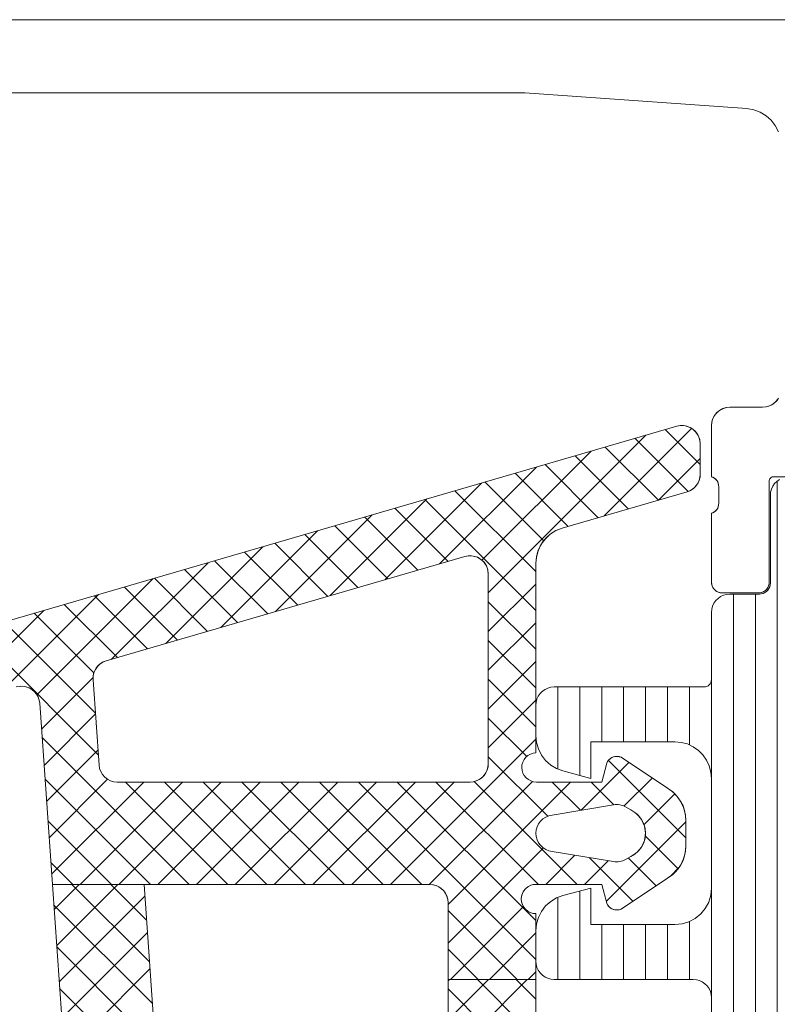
# Model space of a CAD drawing. Header units: metres. Extents: x 69 to 122.5, y -21.4 to -4.6.
# Tile 57 of 250: x 73.4391 to 73.4598, y -17.8695 to -17.8425. Entities that reach past the tile are written whole.
import ezdxf

# ---------------------------------------------------------------- set-up
doc = ezdxf.new("R2010")
doc.units = ezdxf.units.M
doc.header["$LTSCALE"] = 0.02
doc.layers.add('032_Metallarbeiten-Fenster', color=7, linetype='Continuous', lineweight=5)

msp = doc.modelspace()

# ---------------------------------------------------------------- linework, layer by layer
at = {"layer": '032_Metallarbeiten-Fenster', "color": 250, "linetype": 'Continuous', "lineweight": 9, "true_color": 0x444444}
for p, q in [((73.455058, -17.856115), (73.457456, -17.853718)), ((73.457693, -17.854705), (73.456739, -17.853751)), ((73.4519, -17.858213), (73.456207, -17.853906)), ((73.457367, -17.85544), (73.455918, -17.85399)), ((73.451726, -17.857326), (73.45471, -17.854342)), ((73.456548, -17.855681), (73.455096, -17.854229)), ((73.455727, -17.855921), (73.454275, -17.854469)), ((73.456555, -17.85568), (73.457693, -17.854541)), ((73.45057, -17.857422), (73.453214, -17.854777)), ((73.454905, -17.85616), (73.453453, -17.854708)), ((73.453414, -17.85679), (73.45181, -17.855186)), ((73.454084, -17.856399), (73.452632, -17.854947)), ((73.449073, -17.857858), (73.451718, -17.855213)), ((73.4532, -17.857636), (73.450989, -17.855425)), ((73.447577, -17.858293), (73.450222, -17.855649)), ((73.4532, -17.858697), (73.450167, -17.855664)), ((73.450798, -17.857356), (73.449346, -17.855904)), ((73.446081, -17.858729), (73.448725, -17.856084)), ((73.449976, -17.857595), (73.448524, -17.856143)), ((73.444585, -17.859164), (73.447229, -17.85652)), ((73.449155, -17.857834), (73.447703, -17.856382)), ((73.448333, -17.858073), (73.446881, -17.856621)), ((73.443088, -17.8596), (73.445733, -17.856955)), ((73.447512, -17.858312), (73.44606, -17.85686)), ((73.445869, -17.85879), (73.444417, -17.857338)), ((73.44669, -17.858551), (73.445238, -17.857099)), ((73.441592, -17.860036), (73.444237, -17.857391)), ((73.445047, -17.85903), (73.443595, -17.857578)), ((73.43956, -17.861007), (73.44274, -17.857827)), ((73.444226, -17.859269), (73.442774, -17.857817)), ((73.443404, -17.859508), (73.441952, -17.858056)), ((73.4519, -17.859274), (73.4532, -17.857974)), ((73.4386, -17.860907), (73.441244, -17.858262)), ((73.442583, -17.859747), (73.441131, -17.858295)), ((73.437103, -17.861342), (73.439748, -17.858698)), ((73.441761, -17.859986), (73.440309, -17.858534)), ((73.4532, -17.859758), (73.4519, -17.858458)), ((73.441118, -17.860404), (73.439488, -17.858773)), ((73.441158, -17.861505), (73.438666, -17.859013)), ((73.4519, -17.860334), (73.4532, -17.859034)), ((73.441238, -17.862645), (73.437845, -17.859252)), ((73.4532, -17.860818), (73.4519, -17.859518)), ((73.4519, -17.861395), (73.4532, -17.860095)), ((73.439685, -17.861942), (73.441095, -17.860532)), ((73.4532, -17.861879), (73.4519, -17.860579)), ((73.4519, -17.862455), (73.4532, -17.861155)), ((73.439754, -17.862934), (73.44116, -17.861528)), ((73.452951, -17.862691), (73.4519, -17.86164)), ((73.443723, -17.86619), (73.439701, -17.862169)), ((73.449226, -17.86619), (73.4532, -17.862216)), ((73.439824, -17.863925), (73.441229, -17.86252)), ((73.453524, -17.864324), (73.4519, -17.8627)), ((73.454439, -17.86416), (73.455743, -17.862855)), ((73.457299, -17.864918), (73.455183, -17.862801)), ((73.455609, -17.86405), (73.456379, -17.86328)), ((73.442662, -17.86619), (73.439781, -17.863309)), ((73.439893, -17.864916), (73.441494, -17.863316)), ((73.439962, -17.865908), (73.44248, -17.86339)), ((73.440741, -17.86619), (73.443541, -17.86339)), ((73.441801, -17.86619), (73.444601, -17.86339)), ((73.444783, -17.86619), (73.441983, -17.86339)), ((73.442862, -17.86619), (73.445662, -17.86339)), ((73.445844, -17.86619), (73.443044, -17.86339)), ((73.443923, -17.86619), (73.446723, -17.86339)), ((73.446905, -17.86619), (73.444105, -17.86339)), ((73.444983, -17.86619), (73.447783, -17.86339)), ((73.447965, -17.86619), (73.445165, -17.86339)), ((73.446044, -17.86619), (73.448844, -17.86339)), ((73.449026, -17.86619), (73.446226, -17.86339)), ((73.447105, -17.86619), (73.449905, -17.86339)), ((73.450087, -17.86619), (73.447287, -17.86339)), ((73.448165, -17.86619), (73.450965, -17.86339)), ((73.4532, -17.868243), (73.448347, -17.86339)), ((73.4532, -17.867182), (73.449408, -17.86339)), ((73.450287, -17.86619), (73.453104, -17.863372)), ((73.453268, -17.86619), (73.450469, -17.86339)), ((73.4508, -17.866737), (73.454148, -17.86339)), ((73.454329, -17.86619), (73.451515, -17.863376)), ((73.454422, -17.864162), (73.45365, -17.86339)), ((73.455332, -17.864011), (73.454711, -17.86339)), ((73.456155, -17.864564), (73.457003, -17.863717)), ((73.441601, -17.86619), (73.43986, -17.864449)), ((73.455124, -17.866656), (73.4573, -17.864481)), ((73.457087, -17.865767), (73.456186, -17.864865)), ((73.4508, -17.867798), (73.453406, -17.865192)), ((73.453469, -17.86619), (73.454267, -17.865391)), ((73.440541, -17.86619), (73.43994, -17.86559)), ((73.45453, -17.86619), (73.455176, -17.865543)), ((73.455851, -17.866652), (73.454656, -17.865456)), ((73.456487, -17.866227), (73.455726, -17.865465)), ((73.456871, -17.86597), (73.457118, -17.865723)), ((73.44003, -17.866874), (73.440714, -17.86619)), ((73.440099, -17.867866), (73.441775, -17.86619)), ((73.440517, -17.86619), (73.442637, -17.86831)), ((73.441577, -17.86619), (73.442557, -17.86717)), ((73.440022, -17.866756), (73.442716, -17.869451)), ((73.440169, -17.868857), (73.442511, -17.866515)), ((73.452686, -17.86879), (73.4508, -17.866904)), ((73.450869, -17.86879), (73.45286, -17.866799)), ((73.440238, -17.869849), (73.44258, -17.867506)), ((73.45193, -17.86879), (73.4532, -17.867519)), ((73.440101, -17.867896), (73.442796, -17.870591)), ((73.451625, -17.86879), (73.4508, -17.867964)), ((73.440307, -17.87084), (73.44265, -17.868498)), ((73.452991, -17.86879), (73.4532, -17.86858)), ((73.4508, -17.868832), (73.450843, -17.86879)), ((73.4508, -17.869893), (73.451903, -17.86879)), ((73.4508, -17.870954), (73.452964, -17.86879)), ((73.451601, -17.86879), (73.4532, -17.870388)), ((73.452662, -17.86879), (73.4532, -17.869328)), ((73.440181, -17.869037), (73.442876, -17.871731)), ((73.4508, -17.869049), (73.4532, -17.871449))]:
    msp.add_line(p, q, dxfattribs=at)
at = {"layer": '032_Metallarbeiten-Fenster', "color": 251, "linetype": 'Continuous', "lineweight": 9, "true_color": 0x555555}
for p, q in [((73.4598, -17.912421), (73.4598, -17.855159)), ((73.4586, -17.90933), (73.4586, -17.85825)), ((73.4592, -17.90933), (73.4592, -17.85825)), ((73.4538, -17.863034), (73.4538, -17.86079)), ((73.4544, -17.863209), (73.4544, -17.86079)), ((73.455, -17.86229), (73.455, -17.86079)), ((73.4556, -17.86229), (73.4556, -17.86079)), ((73.4562, -17.86229), (73.4562, -17.86079)), ((73.4568, -17.86229), (73.4568, -17.86079)), ((73.4574, -17.862377), (73.4574, -17.86079)), ((73.458, -17.86329), (73.458, -17.86059)), ((73.4544, -17.86879), (73.4544, -17.86637)), ((73.458, -17.86929), (73.458, -17.86629)), ((73.4538, -17.86879), (73.4538, -17.866545)), ((73.455, -17.86879), (73.455, -17.86729)), ((73.4556, -17.86879), (73.4556, -17.86729)), ((73.4562, -17.86879), (73.4562, -17.86729)), ((73.4568, -17.86879), (73.4568, -17.86729)), ((73.4574, -17.86879), (73.4574, -17.867204))]:
    msp.add_line(p, q, dxfattribs=at)
at = {"layer": '032_Metallarbeiten-Fenster', "color": 7, "linetype": 'Continuous', "lineweight": 5}
for points in [[(73.4235, -17.84254), (73.5165, -17.84254)], [(73.4235, -17.84254), (73.5165, -17.84254)], [(73.459831, -17.845605), (73.459746, -17.845438), (73.459632, -17.845289), (73.459492, -17.845165), (73.459332, -17.845069), (73.459156, -17.845004), (73.458971, -17.844973), (73.4529, -17.84454), (73.4321, -17.84454)], [(73.459831, -17.845605), (73.459746, -17.845438), (73.459632, -17.845289), (73.459492, -17.845165), (73.459332, -17.845069), (73.459156, -17.845004), (73.458971, -17.844973), (73.4529, -17.84454), (73.4321, -17.84454)], [(73.464, -17.85504), (73.4597, -17.85504), (73.4597, -17.85504), (73.459679, -17.855041), (73.459659, -17.855047), (73.45964, -17.855056), (73.459623, -17.855068), (73.459608, -17.855082), (73.459596, -17.8551), (73.459587, -17.855119), (73.459582, -17.855139), (73.45958, -17.85516), (73.45958, -17.85792), (73.45958, -17.85792), (73.459575, -17.857972), (73.459562, -17.858022), (73.45954, -17.85807), (73.45951, -17.858112), (73.459473, -17.858149), (73.45943, -17.858179), (73.459383, -17.858201), (73.459332, -17.858215), (73.45928, -17.85822), (73.4583, -17.85822), (73.4583, -17.85822), (73.458248, -17.858215), (73.458197, -17.858201), (73.45815, -17.858179), (73.458107, -17.858149), (73.45807, -17.858112), (73.45804, -17.85807), (73.458018, -17.858022), (73.458005, -17.857972), (73.458, -17.85792), (73.458, -17.85604), (73.458, -17.85604), (73.458048, -17.85602), (73.458092, -17.855992), (73.45813, -17.855957), (73.458161, -17.855915), (73.458183, -17.855868), (73.458196, -17.855818), (73.4582, -17.855766), (73.4582, -17.855313), (73.4582, -17.855313), (73.458196, -17.855261), (73.458183, -17.855211), (73.458161, -17.855164), (73.45813, -17.855122), (73.458092, -17.855087), (73.458048, -17.855059), (73.458, -17.85504), (73.458, -17.85364), (73.458, -17.85364), (73.458008, -17.853553), (73.45803, -17.853469), (73.458067, -17.85339), (73.458117, -17.853318), (73.458179, -17.853257), (73.45825, -17.853207), (73.458329, -17.85317), (73.458413, -17.853147), (73.4585, -17.85314), (73.4594, -17.85314), (73.4594, -17.85314), (73.459487, -17.853132), (73.459571, -17.853109), (73.45965, -17.853073), (73.459721, -17.853023), (73.459783, -17.852961), (73.459833, -17.85289)], [(73.464, -17.85504), (73.4597, -17.85504), (73.459677, -17.855042), (73.459654, -17.855049), (73.459633, -17.85506), (73.459615, -17.855075), (73.4596, -17.855093), (73.459589, -17.855114), (73.459582, -17.855136), (73.45958, -17.85516), (73.45958, -17.85792), (73.459574, -17.857978), (73.459557, -17.858034), (73.459529, -17.858086), (73.459492, -17.858132), (73.459447, -17.858169), (73.459395, -17.858197), (73.459339, -17.858214), (73.45928, -17.85822), (73.4583, -17.85822), (73.458241, -17.858214), (73.458185, -17.858197), (73.458133, -17.858169), (73.458088, -17.858132), (73.458051, -17.858086), (73.458023, -17.858034), (73.458006, -17.857978), (73.458, -17.85792), (73.458, -17.85604), (73.458042, -17.856023), (73.458082, -17.856), (73.458116, -17.855971), (73.458146, -17.855937), (73.45817, -17.855898), (73.458187, -17.855856), (73.458197, -17.855812), (73.4582, -17.855766), (73.4582, -17.855313), (73.458197, -17.855267), (73.458187, -17.855223), (73.45817, -17.855181), (73.458146, -17.855142), (73.458116, -17.855108), (73.458082, -17.855079), (73.458042, -17.855056), (73.458, -17.85504), (73.458, -17.85364), (73.45801, -17.853542), (73.458038, -17.853448), (73.458084, -17.853362), (73.458146, -17.853286), (73.458222, -17.853224), (73.458309, -17.853178), (73.458402, -17.853149), (73.4585, -17.85314), (73.4594, -17.85314), (73.459498, -17.85313), (73.459591, -17.853102), (73.459678, -17.853055), (73.459754, -17.852993), (73.459816, -17.852917)], [(73.431607, -17.861068), (73.457054, -17.85366), (73.457168, -17.85364), (73.457283, -17.853648), (73.457394, -17.853681), (73.457494, -17.85374), (73.457577, -17.853819), (73.457641, -17.853916), (73.45768, -17.854025), (73.457693, -17.85414), (73.457693, -17.854973), (73.457687, -17.855053), (73.457668, -17.855131), (73.457636, -17.855205), (73.457593, -17.855273), (73.45754, -17.855333), (73.457478, -17.855384), (73.457408, -17.855424), (73.457333, -17.855453), (73.45392, -17.856446), (73.45377, -17.856504), (73.453631, -17.856584), (73.453507, -17.856686), (73.4534, -17.856806), (73.453314, -17.856942), (73.453251, -17.85709), (73.453213, -17.857246), (73.4532, -17.857407), (73.4532, -17.86259), (73.453123, -17.8626), (73.45305, -17.862625), (73.452982, -17.862663), (73.452924, -17.862714), (73.452876, -17.862775), (73.452841, -17.862845), (73.45282, -17.862919), (73.452814, -17.862997), (73.452823, -17.863074), (73.452847, -17.863147), (73.452884, -17.863215), (73.452934, -17.863275), (73.452994, -17.863324), (73.453063, -17.86336), (73.453137, -17.863382), (73.453214, -17.86339), (73.454999, -17.86339), (73.455137, -17.862875), (73.455165, -17.862823), (73.455202, -17.862777), (73.455248, -17.86274), (73.4553, -17.862712), (73.455356, -17.862695), (73.455415, -17.86269), (73.455473, -17.862695), (73.455529, -17.862712), (73.4568, -17.863562), (73.456908, -17.863634), (73.457007, -17.86372), (73.457093, -17.863819), (73.457166, -17.863928), (73.457223, -17.864045), (73.457265, -17.864169), (73.457291, -17.864297), (73.4573, -17.864428), (73.457299, -17.865152), (73.457291, -17.865282), (73.457265, -17.865411), (73.457223, -17.865534), (73.457165, -17.865652), (73.457093, -17.86576), (73.457007, -17.865859), (73.456908, -17.865945), (73.456799, -17.866018), (73.455529, -17.866867), (73.455473, -17.866884), (73.455415, -17.86689), (73.455356, -17.866884), (73.4553, -17.866867), (73.455248, -17.866839), (73.455202, -17.866802), (73.455165, -17.866756), (73.455137, -17.866704), (73.454999, -17.86619), (73.4532, -17.86619), (73.453122, -17.866197), (73.453047, -17.86622), (73.452978, -17.866257), (73.452917, -17.866307), (73.452867, -17.866367), (73.45283, -17.866437), (73.452808, -17.866512), (73.4528, -17.86659), (73.452808, -17.866668), (73.45283, -17.866743), (73.452867, -17.866812), (73.452917, -17.866872), (73.452978, -17.866922), (73.453047, -17.866959), (73.453122, -17.866982), (73.4532, -17.86699), (73.4532, -17.86879), (73.4508, -17.86879), (73.4508, -17.86669), (73.45079, -17.866593), (73.450762, -17.866499), (73.450716, -17.866413), (73.450654, -17.866337), (73.450578, -17.866275), (73.450491, -17.866228), (73.450398, -17.8662), (73.4503, -17.86619), (73.439982, -17.86619), (73.439636, -17.861236), (73.439616, -17.861127), (73.439572, -17.861024), (73.439507, -17.860934), (73.439423, -17.860861), (73.439325, -17.860808), (73.439218, -17.860778), (73.439107, -17.860772), (73.438997, -17.860791)], [(73.439085, -17.860774), (73.439174, -17.860772), (73.439262, -17.860787), (73.439346, -17.860817), (73.439423, -17.860861), (73.439491, -17.860918), (73.439548, -17.860987), (73.439592, -17.861064), (73.439622, -17.861148), (73.439636, -17.861236), (73.439982, -17.86619), (73.4503, -17.86619), (73.4503, -17.86619), (73.450387, -17.866198), (73.450471, -17.86622), (73.45055, -17.866257), (73.450621, -17.866307), (73.450683, -17.866369), (73.450733, -17.86644), (73.45077, -17.866519), (73.450792, -17.866603), (73.4508, -17.86669), (73.4508, -17.86879), (73.4532, -17.86879), (73.4532, -17.86699), (73.4532, -17.86699), (73.453131, -17.866984), (73.453063, -17.866965), (73.453, -17.866936), (73.452943, -17.866896), (73.452894, -17.866847), (73.452854, -17.86679), (73.452824, -17.866726), (73.452806, -17.866659), (73.4528, -17.86659), (73.4528, -17.86659), (73.452806, -17.86652), (73.452824, -17.866453), (73.452854, -17.86639), (73.452894, -17.866332), (73.452943, -17.866283), (73.453, -17.866243), (73.453063, -17.866214), (73.453131, -17.866196), (73.4532, -17.86619), (73.454999, -17.86619), (73.455137, -17.866704), (73.455137, -17.866704), (73.455162, -17.866751), (73.455193, -17.866792), (73.455232, -17.866828), (73.455276, -17.866856), (73.455324, -17.866876), (73.455375, -17.866887), (73.455428, -17.866889), (73.45548, -17.866883), (73.455529, -17.866867), (73.456799, -17.866018), (73.456799, -17.866018), (73.456942, -17.865918), (73.457066, -17.865794), (73.457166, -17.865652), (73.457239, -17.865494), (73.457284, -17.865325), (73.457299, -17.865152), (73.4573, -17.864428), (73.4573, -17.864428), (73.457284, -17.864254), (73.457239, -17.864086), (73.457166, -17.863928), (73.457066, -17.863785), (73.456942, -17.863662), (73.4568, -17.863562), (73.455529, -17.862712), (73.455529, -17.862712), (73.45548, -17.862697), (73.455428, -17.86269), (73.455375, -17.862692), (73.455324, -17.862703), (73.455276, -17.862723), (73.455232, -17.862752), (73.455193, -17.862787), (73.455162, -17.862828), (73.455137, -17.862875), (73.454999, -17.86339), (73.453214, -17.86339), (73.453214, -17.86339), (73.453137, -17.863382), (73.453063, -17.86336), (73.452994, -17.863324), (73.452934, -17.863275), (73.452884, -17.863215), (73.452847, -17.863147), (73.452823, -17.863074), (73.452814, -17.862997), (73.452814, -17.862997), (73.45282, -17.862919), (73.452841, -17.862845), (73.452876, -17.862775), (73.452924, -17.862714), (73.452982, -17.862663), (73.45305, -17.862625), (73.453123, -17.8626), (73.4532, -17.86259), (73.4532, -17.857407), (73.4532, -17.857407), (73.453217, -17.857224), (73.453267, -17.857047), (73.453348, -17.856882), (73.453459, -17.856735), (73.453594, -17.856611), (73.45375, -17.856514), (73.45392, -17.856446), (73.457333, -17.855453), (73.457333, -17.855453), (73.457419, -17.855419), (73.457497, -17.855371), (73.457564, -17.855308), (73.457619, -17.855235), (73.45766, -17.855153), (73.457685, -17.855064), (73.457693, -17.854973), (73.457693, -17.85414), (73.457693, -17.85414), (73.457685, -17.854047), (73.457659, -17.853958), (73.457618, -17.853876), (73.457562, -17.853802), (73.457494, -17.85374), (73.457415, -17.853691), (73.457328, -17.853658), (73.457237, -17.853642), (73.457145, -17.853642), (73.457054, -17.85366), (73.431607, -17.861068)], [(73.45986, -17.855117), (73.459789, -17.855167), (73.459727, -17.855228), (73.459677, -17.8553), (73.45964, -17.855379), (73.459618, -17.855463), (73.45961, -17.85555), (73.45961, -17.85795), (73.45961, -17.85795), (73.459606, -17.858002), (73.459592, -17.858052), (73.45957, -17.8581), (73.45954, -17.858142), (73.459503, -17.858179), (73.45946, -17.858209), (73.459413, -17.858231), (73.459362, -17.858245), (73.45931, -17.85825), (73.4585, -17.85825), (73.4585, -17.85825), (73.458413, -17.858257), (73.458329, -17.85828), (73.45825, -17.858317), (73.458179, -17.858367), (73.458117, -17.858428), (73.458067, -17.8585), (73.45803, -17.858579), (73.458008, -17.858663), (73.458, -17.85875), (73.458, -17.86059), (73.458, -17.86059), (73.457996, -17.860629), (73.457985, -17.860666), (73.457966, -17.860701), (73.457941, -17.860731), (73.457911, -17.860756), (73.457877, -17.860774), (73.457839, -17.860786), (73.4578, -17.86079), (73.4537, -17.86079), (73.4537, -17.86079), (73.453613, -17.860797), (73.453529, -17.86082), (73.45345, -17.860857), (73.453379, -17.860907), (73.453317, -17.860968), (73.453267, -17.86104), (73.45323, -17.861119), (73.453208, -17.861203), (73.4532, -17.86129), (73.4532, -17.86212), (73.4532, -17.86212), (73.453217, -17.862306), (73.453269, -17.862486), (73.453353, -17.862652), (73.453467, -17.862801), (73.453606, -17.862925), (73.453766, -17.863021), (73.453941, -17.863086), (73.4547, -17.86329), (73.4547, -17.86229), (73.457, -17.86229), (73.457, -17.86229), (73.457174, -17.862305), (73.457342, -17.86235), (73.4575, -17.862424), (73.457643, -17.862524), (73.457766, -17.862647), (73.457866, -17.86279), (73.45794, -17.862948), (73.457985, -17.863116), (73.458, -17.86329), (73.458, -17.86629), (73.458, -17.86629), (73.457981, -17.866485), (73.457924, -17.866672), (73.457831, -17.866845), (73.457707, -17.866997), (73.457556, -17.867121), (73.457383, -17.867213), (73.457195, -17.86727), (73.457, -17.86729), (73.4547, -17.86729), (73.4547, -17.86629), (73.453941, -17.866493), (73.453941, -17.866493), (73.453766, -17.866558), (73.453606, -17.866654), (73.453467, -17.866779), (73.453353, -17.866927), (73.453269, -17.867093), (73.453217, -17.867273), (73.4532, -17.867459), (73.4532, -17.86829), (73.4532, -17.86829), (73.453208, -17.868376), (73.45323, -17.868461), (73.453267, -17.86854), (73.453317, -17.868611), (73.453379, -17.868673), (73.45345, -17.868723), (73.453529, -17.868759), (73.453613, -17.868782), (73.4537, -17.86879), (73.4575, -17.86879), (73.4575, -17.86879), (73.457587, -17.868797), (73.457671, -17.86882), (73.45775, -17.868857), (73.457821, -17.868907), (73.457883, -17.868968), (73.457933, -17.86904), (73.45797, -17.869119), (73.457992, -17.869203), (73.458, -17.86929), (73.458, -17.89829)], [(73.45986, -17.855117), (73.459789, -17.855167), (73.459727, -17.855228), (73.459677, -17.8553), (73.45964, -17.855379), (73.459618, -17.855463), (73.45961, -17.85555), (73.45961, -17.85795), (73.45961, -17.85795), (73.459606, -17.858002), (73.459592, -17.858052), (73.45957, -17.8581), (73.45954, -17.858142), (73.459503, -17.858179), (73.45946, -17.858209), (73.459413, -17.858231), (73.459362, -17.858245), (73.45931, -17.85825), (73.4585, -17.85825), (73.4585, -17.85825), (73.458413, -17.858257), (73.458329, -17.85828), (73.45825, -17.858317), (73.458179, -17.858367), (73.458117, -17.858428), (73.458067, -17.8585), (73.45803, -17.858579), (73.458008, -17.858663), (73.458, -17.85875), (73.458, -17.86059), (73.458, -17.86059), (73.457996, -17.860629), (73.457985, -17.860666), (73.457966, -17.860701), (73.457941, -17.860731), (73.457911, -17.860756), (73.457877, -17.860774), (73.457839, -17.860786), (73.4578, -17.86079), (73.4537, -17.86079), (73.4537, -17.86079), (73.453613, -17.860797), (73.453529, -17.86082), (73.45345, -17.860857), (73.453379, -17.860907), (73.453317, -17.860968), (73.453267, -17.86104), (73.45323, -17.861119), (73.453208, -17.861203), (73.4532, -17.86129), (73.4532, -17.86212), (73.4532, -17.86212), (73.453217, -17.862306), (73.453269, -17.862486), (73.453353, -17.862652), (73.453467, -17.862801), (73.453606, -17.862925), (73.453766, -17.863021), (73.453941, -17.863086), (73.4547, -17.86329), (73.4547, -17.86229), (73.457, -17.86229), (73.457, -17.86229), (73.457174, -17.862305), (73.457342, -17.86235), (73.4575, -17.862424), (73.457643, -17.862524), (73.457766, -17.862647), (73.457866, -17.86279), (73.45794, -17.862948), (73.457985, -17.863116), (73.458, -17.86329), (73.458, -17.86629), (73.458, -17.86629), (73.457981, -17.866485), (73.457924, -17.866672), (73.457831, -17.866845), (73.457707, -17.866997), (73.457556, -17.867121), (73.457383, -17.867213), (73.457195, -17.86727), (73.457, -17.86729), (73.4547, -17.86729), (73.4547, -17.86629), (73.453941, -17.866493), (73.453941, -17.866493), (73.453766, -17.866558), (73.453606, -17.866654), (73.453467, -17.866779), (73.453353, -17.866927), (73.453269, -17.867093), (73.453217, -17.867273), (73.4532, -17.867459), (73.4532, -17.86829), (73.4532, -17.86829), (73.453208, -17.868376), (73.45323, -17.868461), (73.453267, -17.86854), (73.453317, -17.868611), (73.453379, -17.868673), (73.45345, -17.868723), (73.453529, -17.868759), (73.453613, -17.868782), (73.4537, -17.86879), (73.4575, -17.86879), (73.4575, -17.86879), (73.457587, -17.868797), (73.457671, -17.86882), (73.45775, -17.868857), (73.457821, -17.868907), (73.457883, -17.868968), (73.457933, -17.86904), (73.45797, -17.869119), (73.457992, -17.869203), (73.458, -17.86929), (73.458, -17.89829)], [(73.440493, -17.87349), (73.439982, -17.86619), (73.442488, -17.86619), (73.442966, -17.873024)], [(73.442966, -17.873024), (73.442488, -17.86619), (73.439982, -17.86619), (73.440493, -17.87349)], [(73.4508, -17.87299), (73.4508, -17.86879), (73.4532, -17.86879), (73.4532, -17.87319)], [(73.4532, -17.87319), (73.4532, -17.86879), (73.4508, -17.86879), (73.4508, -17.87299)]]:
    msp.add_lwpolyline(points, dxfattribs=at)
for points in [[(73.441094, -17.860591), (73.441258, -17.862925), (73.441273, -17.863018), (73.441305, -17.863106), (73.441353, -17.863186), (73.441415, -17.863256), (73.441489, -17.863313), (73.441573, -17.863356), (73.441663, -17.863382), (73.441756, -17.86339), (73.4514, -17.86339), (73.451498, -17.863381), (73.451591, -17.863352), (73.451678, -17.863306), (73.451754, -17.863244), (73.451816, -17.863168), (73.451862, -17.863082), (73.45189, -17.862988), (73.4519, -17.86289), (73.4519, -17.857701), (73.451887, -17.857586), (73.451847, -17.857477), (73.451784, -17.857381), (73.4517, -17.857301), (73.4516, -17.857243), (73.45149, -17.857209), (73.451374, -17.857202), (73.45126, -17.857221), (73.441453, -17.860076), (73.441374, -17.860106), (73.441301, -17.86015), (73.441237, -17.860205), (73.441183, -17.86027), (73.441141, -17.860343), (73.441111, -17.860423), (73.441096, -17.860506)], [(73.441258, -17.862925), (73.441273, -17.863018), (73.441305, -17.863106), (73.441353, -17.863186), (73.441415, -17.863256), (73.441489, -17.863313), (73.441573, -17.863356), (73.441663, -17.863382), (73.441756, -17.86339), (73.4514, -17.86339), (73.4514, -17.86339), (73.451487, -17.863383), (73.451571, -17.86336), (73.45165, -17.863323), (73.451721, -17.863273), (73.451783, -17.863212), (73.451833, -17.86314), (73.45187, -17.863061), (73.451892, -17.862977), (73.4519, -17.86289), (73.4519, -17.857701), (73.4519, -17.857701), (73.451891, -17.857609), (73.451866, -17.85752), (73.451825, -17.857437), (73.451769, -17.857363), (73.4517, -17.857301), (73.451621, -17.857253), (73.451535, -17.857219), (73.451444, -17.857203), (73.451351, -17.857203), (73.45126, -17.857221), (73.441453, -17.860076), (73.441453, -17.860076), (73.441363, -17.860112), (73.441282, -17.860164), (73.441213, -17.860232), (73.441157, -17.860311), (73.441118, -17.8604), (73.441097, -17.860494), (73.441094, -17.860591)], [(73.453202, -17.86479), (73.45321, -17.86488), (73.453234, -17.864967), (73.453274, -17.865049), (73.453327, -17.865121), (73.453393, -17.865184), (73.453469, -17.865233), (73.453553, -17.865268), (73.453641, -17.865287), (73.455321, -17.865568), (73.455364, -17.865573), (73.455407, -17.865574), (73.45545, -17.865572), (73.455492, -17.865566), (73.455534, -17.865557), (73.455575, -17.865544), (73.455615, -17.865527), (73.455653, -17.865507), (73.455792, -17.865427), (73.455958, -17.865319), (73.456087, -17.865168), (73.456169, -17.864986), (73.456197, -17.86479), (73.456169, -17.864593), (73.456087, -17.864412), (73.455958, -17.864261), (73.455792, -17.864152), (73.455653, -17.864072), (73.455615, -17.864052), (73.455575, -17.864036), (73.455534, -17.864023), (73.455492, -17.864013), (73.45545, -17.864007), (73.455407, -17.864005), (73.455364, -17.864007), (73.455321, -17.864012), (73.453641, -17.864293), (73.453553, -17.864312), (73.453469, -17.864347), (73.453393, -17.864396), (73.453327, -17.864458), (73.453274, -17.864531), (73.453234, -17.864613), (73.45321, -17.8647)], [(73.455792, -17.865427), (73.455653, -17.865507), (73.455653, -17.865507), (73.455575, -17.865544), (73.455492, -17.865566), (73.455407, -17.865574), (73.455321, -17.865568), (73.453641, -17.865287), (73.453641, -17.865287), (73.453553, -17.865268), (73.453469, -17.865233), (73.453393, -17.865184), (73.453327, -17.865121), (73.453274, -17.865049), (73.453234, -17.864967), (73.45321, -17.86488), (73.453202, -17.86479), (73.453202, -17.86479), (73.45321, -17.8647), (73.453234, -17.864613), (73.453274, -17.864531), (73.453327, -17.864458), (73.453393, -17.864396), (73.453469, -17.864347), (73.453553, -17.864312), (73.453641, -17.864293), (73.455321, -17.864012), (73.455321, -17.864012), (73.455407, -17.864005), (73.455492, -17.864013), (73.455575, -17.864036), (73.455653, -17.864072), (73.455792, -17.864152), (73.455792, -17.864152), (73.455906, -17.86422), (73.456005, -17.864307), (73.456087, -17.864412), (73.456147, -17.86453), (73.456184, -17.864658), (73.456197, -17.86479), (73.456184, -17.864922), (73.456147, -17.865049), (73.456087, -17.865168), (73.456005, -17.865272), (73.455906, -17.86536)]]:
    msp.add_lwpolyline(points, close=True, dxfattribs=at)

doc.saveas('drawing.dxf')
